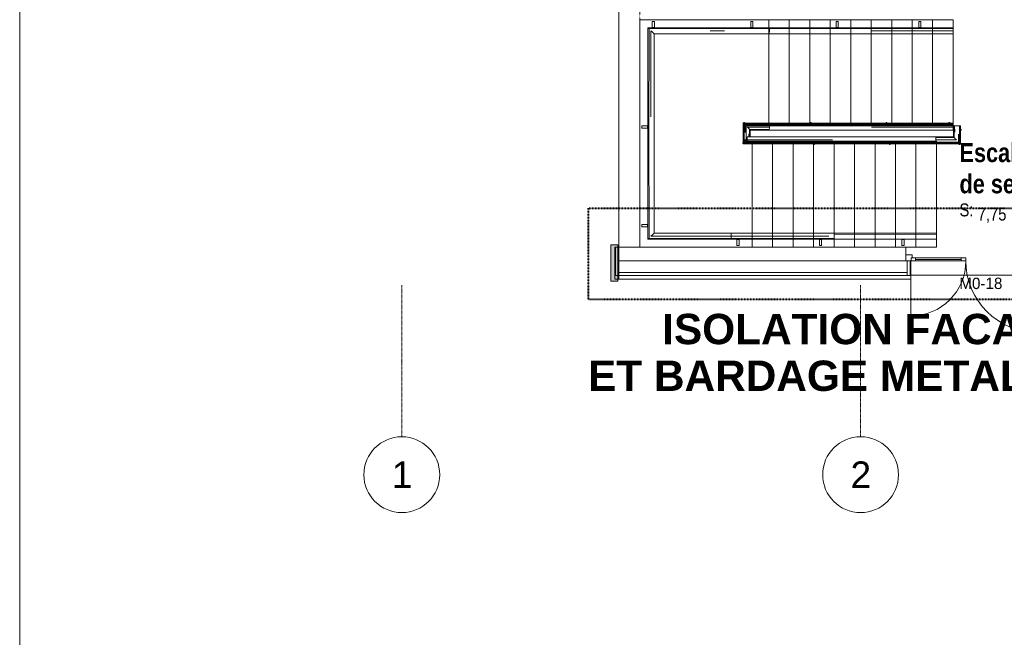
# Model space of a CAD drawing. Header units: millimetres. Extents: x -4899 to 185390, y -66936 to 47814.
# Tile 4 of 37: x -4899 to 8085, y -34190 to -26050. Entities that reach past the tile are written whole.
import ezdxf

# ---------------------------------------------------------------- set-up
doc = ezdxf.new("R2010")
doc.units = ezdxf.units.MM
doc.header["$MEASUREMENT"] = 0
doc.set_wipeout_variables(frame=1)
for name, pattern in [('Points tirets', [6.702778, 3.527778, -1.763889, 0, -1.411111]), ('Tirets', [4.586109, 2.822222, -1.763887]), ('Traits', [5.644444, 2.822222, -2.822222]), ('Wipeout_Contour', [1000, 0, -1000])]:
    doc.linetypes.add(name, pattern=pattern)
for name, color, linetype in [('0._Rdch_1_0', 7, 'Continuous'), ('0._Rdch_1_00-00 nomenclature fenetres amphi 300', 7, 'Continuous'), ('0._Rdch_1_02-01 File _ Axe.Construction', 7, 'Continuous'), ('0._Rdch_1_02-04 Mur.Construction', 7, 'Continuous'), ('0._Rdch_1_06-03 Texte 1000ème 500ème.Texte', 7, 'Continuous'), ('0._Rdch_1_08-01 2D Dessin général.2D', 7, 'Continuous'), ('0._Rdch_1_08-01 contour hachures', 7, 'Continuous'), ('0._Rdch_1_A-AREA-____-OTLN.Modèle IFC', 7, 'Continuous'), ('0._Rdch_1_A-FLOR-HRAL-OTLN.Modèle IFC', 7, 'Continuous'), ('0._Rdch_1_A-WALL-____-OTLN.Modèle IFC', 7, 'Continuous'), ('0._Rdch_1_Portes ARCHICAD', 7, 'Continuous'), ('0._Rdch_1_S-STRS-____-OTLN.Modèle IFC', 7, 'Continuous')]:
    doc.layers.add(name, color=color, linetype=linetype)
doc.styles.add('STYLE_GENERE_1', font='ARIALNB.TTF')
doc.styles.add('STYLE_GENERE_2', font='txt')
doc.styles.add('STYLE_GENERE_3', font='arialbd.ttf')
doc.styles.add('STYLE_GENERE_4', font='ARIALN.TTF')
doc.styles.add('STYLE_GENERE_5', font='arial.ttf')

msp = doc.modelspace()

# ---------------------------------------------------------------- wipeouts: each hides what was drawn before it
at = {"color": 254, "linetype": 'Wipeout_Contour', "lineweight": 0, "ltscale": 414708.178128}
msp.add_wipeout([(101003, 15164), (-4899, 15164), (-4899, -66936), (101000, -66936), (101003, -39236)], dxfattribs=at).dxf.layer = '0._Rdch_1_0'

# ---------------------------------------------------------------- next in the draw order: linework, layer by layer
at = {"layer": '0._Rdch_1_02-01 File _ Axe.Construction', "color": 7, "linetype": 'Points tirets', "lineweight": 5}
for p, q in [((140, -30547), (140, -29547)), ((6190, -30547), (6190, -29547)), ((140, -30547), (140, -31547)), ((6190, -30547), (6190, -31547))]:
    msp.add_line(p, q, dxfattribs=at)
at = {"layer": '0._Rdch_1_02-01 File _ Axe.Construction', "color": 7, "linetype": 'Continuous', "lineweight": 9}
for centre in [(140, -32047), (6190, -32047)]:
    msp.add_circle(centre, 500, dxfattribs=at)
at = {"layer": '0._Rdch_1_02-01 File _ Axe.Construction', "color": 7, "linetype": 'Points tirets', "lineweight": 5}
for p in [(140, -30547), (140, -30547), (6190, -30547), (6190, -30547)]:
    msp.add_point(p, dxfattribs=at)
at = {"layer": '0._Rdch_1_02-04 Mur.Construction', "color": 7, "linetype": 'Continuous', "lineweight": 20}
msp.add_line((6788, -29150), (6788, -29050), dxfattribs=at)
at = {"layer": '0._Rdch_1_A-FLOR-HRAL-OTLN.Modèle IFC', "color": 7, "linetype": 'Continuous', "lineweight": 18}
for p, q in [((3441, -26151), (3441, -26075)), ((3441, -26075), (3471, -26075)), ((3471, -26075), (3471, -26151)), ((4741, -26151), (4741, -26075)), ((4741, -26075), (4771, -26075)), ((4771, -26075), (4771, -26151)), ((5866, -26151), (5866, -26075)), ((5866, -26075), (5896, -26075)), ((5896, -26075), (5896, -26151)), ((6956, -26151), (6956, -26075)), ((6956, -26075), (6986, -26075)), ((6986, -26075), (6986, -26151)), ((3386, -26156), (3972, -26156)), ((3386, -26156), (4005, -26157)), ((3386, -26156), (3390, -26160)), ((3386, -27370), (3386, -26156)), ((3390, -26160), (3391, -26161)), ((3391, -26161), (3394, -26164)), ((3394, -26164), (3396, -26166)), ((3396, -26166), (3397, -26167)), ((3397, -26167), (3401, -26171)), ((3401, -26171), (3398, -27550)), ((4194, -26168), (3401, -26171)), ((3426, -26196), (3434, -26204)), ((3426, -27330), (3426, -26196)), ((3434, -26204), (3436, -26206)), ((3436, -26206), (3442, -26212)), ((3441, -26156), (3441, -26151)), ((3471, -26151), (3441, -26151)), ((3442, -26212), (3449, -26219)), ((3449, -26219), (3457, -26227)), ((3471, -26151), (3471, -26156)), ((3972, -26156), (4385, -26156)), ((4987, -26171), (4194, -26168)), ((4207, -26196), (4394, -26196)), ((4385, -26156), (4980, -26156)), ((4741, -26156), (4741, -26151)), ((4771, -26151), (4741, -26151)), ((4771, -26151), (4771, -26156)), ((4980, -26156), (6065, -26156)), ((4987, -26212), (4986, -26219)), ((4986, -26219), (4986, -26227)), ((4987, -26171), (6200, -26168)), ((4987, -26171), (4988, -26178)), ((4988, -26204), (4987, -26212)), ((4988, -26178), (4988, -26184)), ((4988, -26184), (4988, -26185)), ((4988, -26185), (4988, -26188)), ((4988, -26188), (4989, -26196)), ((4989, -26196), (4988, -26203)), ((4988, -26203), (4988, -26204)), ((5866, -26156), (5866, -26151)), ((5896, -26151), (5866, -26151)), ((5896, -26151), (5896, -26156)), ((6065, -26156), (6327, -26156)), ((6200, -26168), (7410, -26171)), ((6327, -26156), (7410, -26156)), ((6334, -26196), (7410, -26196)), ((6956, -26156), (6956, -26151)), ((6986, -26151), (6956, -26151)), ((6986, -26151), (6986, -26156)), ((7410, -26156), (7410, -26160)), ((7410, -26160), (7410, -26164)), ((7410, -26164), (7410, -26167)), ((7410, -26167), (7410, -26171)), ((7410, -26171), (7410, -26184)), ((7410, -26184), (7410, -26188)), ((7410, -26188), (7410, -26196)), ((7410, -26196), (7410, -26203)), ((7410, -26203), (7410, -26212)), ((7410, -26212), (7410, -26219)), ((7410, -26219), (7410, -26227)), ((3457, -26227), (3462, -26232)), ((3462, -26232), (3463, -26233)), ((3463, -26233), (3464, -26234)), ((3464, -26234), (3466, -26236)), ((4223, -26236), (3466, -26236)), ((3466, -26236), (3466, -27312)), ((4391, -26236), (4223, -26236)), ((4980, -26236), (4391, -26236)), ((6068, -26236), (4980, -26236)), ((6325, -26236), (6068, -26236)), ((7410, -26236), (6325, -26236)), ((7410, -26227), (7410, -26232)), ((7410, -26232), (7410, -26233)), ((7410, -26233), (7410, -26236)), ((3386, -27392), (3386, -27370)), ((3386, -28944), (3386, -27392)), ((3466, -27312), (3466, -27336)), ((3466, -27336), (3466, -28864)), ((3381, -27451), (3386, -27451)), ((3381, -27451), (3381, -27481)), ((3386, -27481), (3381, -27481)), ((4642, -27410), (4645, -27410)), ((4642, -27410), (4642, -27660)), ((4645, -27410), (4648, -27410)), ((4648, -27410), (4649, -27410)), ((4649, -27405), (4649, -27445)), ((4661, -27405), (4649, -27405)), ((4649, -27445), (4655, -27445)), ((4655, -27425), (4779, -27425)), ((4655, -27425), (4658, -27428)), ((4655, -27533), (4655, -27425)), ((4655, -27445), (4655, -27660)), ((4658, -27428), (4846, -27425)), ((4830, -27426), (4658, -27428)), ((4658, -27428), (4659, -27429)), ((4659, -27429), (4660, -27430)), ((4660, -27430), (4663, -27433)), ((4661, -27425), (4661, -27405)), ((4661, -27410), (4663, -27410)), ((4663, -27410), (4668, -27410)), ((4663, -27433), (4666, -27436)), ((4666, -27436), (4667, -27437)), ((4667, -27437), (4670, -27440)), ((4667, -27536), (4670, -27440)), ((4668, -27425), (4668, -27410)), ((4670, -27412), (4978, -27412)), ((4670, -27415), (4670, -27412)), ((4670, -27418), (4670, -27415)), ((4670, -27421), (4670, -27418)), ((4670, -27425), (4670, -27421)), ((4670, -27425), (4670, -27425)), ((4980, -27425), (4670, -27425)), ((4829, -27437), (4670, -27440)), ((4695, -27465), (4823, -27465)), ((4695, -27465), (4701, -27471)), ((4701, -27471), (4703, -27473)), ((4703, -27473), (4711, -27481)), ((4711, -27481), (4719, -27489)), ((4719, -27489), (4726, -27496)), ((4726, -27496), (4722, -27595)), ((4986, -27496), (4726, -27496)), ((4726, -27496), (4731, -27501)), ((4731, -27501), (4735, -27505)), ((4980, -27505), (4735, -27505)), ((4735, -27505), (4735, -27595)), ((4779, -27425), (4846, -27425)), ((4823, -27465), (4989, -27465)), ((4987, -27440), (4829, -27437)), ((4980, -27425), (4830, -27426)), ((4846, -27425), (4980, -27425)), ((4978, -27412), (5526, -27412)), ((4978, -27412), (4978, -27415)), ((4978, -27415), (4979, -27418)), ((4979, -27418), (4979, -27421)), ((4979, -27421), (4979, -27421)), ((4979, -27421), (4980, -27425)), ((5526, -27425), (4980, -27425)), ((4980, -27425), (4980, -27425)), ((4980, -27425), (6065, -27425)), ((6068, -27505), (4980, -27505)), ((4987, -27481), (4986, -27489)), ((4986, -27489), (4986, -27496)), ((4987, -27440), (6200, -27437)), ((4987, -27440), (4987, -27447)), ((4987, -27447), (4988, -27453)), ((4988, -27473), (4987, -27481)), ((4988, -27453), (4988, -27454)), ((4988, -27454), (4988, -27457)), ((4988, -27457), (4989, -27465)), ((4989, -27465), (4988, -27471)), ((4988, -27471), (4988, -27473)), ((5526, -27405), (5526, -27425)), ((5538, -27405), (5526, -27405)), ((5538, -27425), (5538, -27405)), ((5538, -27412), (6526, -27412)), ((6526, -27425), (5538, -27425)), ((6065, -27425), (6327, -27425)), ((6325, -27505), (6068, -27505)), ((6200, -27437), (7410, -27440)), ((7410, -27505), (6325, -27505)), ((6327, -27425), (7410, -27425)), ((6334, -27465), (7410, -27465)), ((6526, -27405), (6526, -27425)), ((6538, -27405), (6526, -27405)), ((6538, -27425), (6538, -27405)), ((6538, -27412), (7354, -27412)), ((7354, -27425), (6538, -27425)), ((7354, -27405), (7354, -27425)), ((7366, -27405), (7354, -27405)), ((7366, -27425), (7366, -27405)), ((7366, -27412), (7410, -27412)), ((7410, -27425), (7366, -27425)), ((7410, -27412), (7410, -27415)), ((7410, -27415), (7410, -27418)), ((7410, -27418), (7410, -27421)), ((7410, -27421), (7410, -27425)), ((7410, -27425), (7410, -27425)), ((7410, -27425), (7410, -27429)), ((7410, -27429), (7410, -27433)), ((7410, -27433), (7410, -27437)), ((7410, -27437), (7410, -27440)), ((7410, -27440), (7410, -27453)), ((7410, -27453), (7410, -27457)), ((7410, -27457), (7410, -27465)), ((7410, -27465), (7410, -27473)), ((7410, -27473), (7410, -27481)), ((7410, -27481), (7410, -27489)), ((7410, -27489), (7410, -27496)), ((7410, -27496), (7410, -27501)), ((7410, -27501), (7410, -27502)), ((7410, -27502), (7410, -27505)), ((7415, -27450), (7419, -27450)), ((7415, -27595), (7415, -27450)), ((7419, -27450), (7422, -27450)), ((7422, -27450), (7426, -27450)), ((7424, -27604), (7430, -27450)), ((7426, -27450), (7430, -27450)), ((7430, -27450), (7442, -27450)), ((7434, -27531), (7430, -27450)), ((7442, -27450), (7447, -27450)), ((7447, -27450), (7455, -27450)), ((7455, -27450), (7463, -27450)), ((7463, -27450), (7470, -27450)), ((7470, -27450), (7478, -27450)), ((7478, -27450), (7486, -27450)), ((7486, -27450), (7490, -27450)), ((7490, -27450), (7495, -27450)), ((7495, -27450), (7495, -27551)), ((7495, -27450), (7498, -27450)), ((7495, -27450), (7495, -27450)), ((7495, -27494), (7495, -27450)), ((7515, -27494), (7495, -27494)), ((7495, -27655), (7495, -27506)), ((7495, -27506), (7515, -27506)), ((7498, -27450), (7502, -27450)), ((7502, -27450), (7505, -27450)), ((7505, -27450), (7508, -27450)), ((7508, -27494), (7508, -27450)), ((7508, -27690), (7508, -27506)), ((7515, -27506), (7515, -27494)), ((3398, -27550), (3401, -28929)), ((4655, -27538), (4655, -27533)), ((4655, -27635), (4655, -27538)), ((4660, -27635), (4655, -27635)), ((4664, -27635), (4660, -27635)), ((4672, -27635), (4664, -27635)), ((4668, -27660), (4668, -27635)), ((4680, -27635), (4672, -27635)), ((4687, -27635), (4680, -27635)), ((4695, -27635), (4687, -27635)), ((4695, -27598), (4695, -27595)), ((4695, -27595), (5827, -27595)), ((4695, -27599), (4695, -27598)), ((4695, -27604), (4695, -27599)), ((4695, -27611), (4695, -27604)), ((4695, -27619), (4695, -27611)), ((4695, -27627), (4695, -27619)), ((4695, -27635), (4695, -27627)), ((4695, -27643), (4695, -27635)), ((5818, -27635), (4695, -27635)), ((4695, -27647), (4695, -27643)), ((4695, -27660), (4695, -27647)), ((4716, -27562), (4718, -27595)), ((5827, -27595), (6056, -27595)), ((6056, -27595), (7190, -27595)), ((7181, -27635), (7182, -27629)), ((7182, -27643), (7181, -27635)), ((7332, -27635), (7181, -27635)), ((7182, -27627), (7183, -27619)), ((7182, -27629), (7182, -27627)), ((7182, -27647), (7182, -27643)), ((7183, -27653), (7182, -27647)), ((7182, -27647), (7182, -27647)), ((7183, -27619), (7184, -27611)), ((7183, -27660), (7183, -27653)), ((7184, -27611), (7184, -27604)), ((7184, -27604), (7424, -27604)), ((7190, -27595), (7415, -27595)), ((7455, -27635), (7332, -27635)), ((7419, -27599), (7415, -27595)), ((7424, -27604), (7419, -27599)), ((7431, -27611), (7424, -27604)), ((7439, -27619), (7431, -27611)), ((7447, -27627), (7439, -27619)), ((7449, -27629), (7447, -27627)), ((7455, -27635), (7449, -27629)), ((7483, -27557), (7480, -27660)), ((7495, -27551), (7495, -27563)), ((7495, -27563), (7495, -27675)), ((7501, -27655), (7495, -27655)), ((7501, -27695), (7501, -27655)), ((4675, -27669), (4635, -27669)), ((4635, -27669), (4635, -27681)), ((4635, -27681), (4675, -27681)), ((4640, -27666), (4640, -27662)), ((4695, -27662), (4640, -27662)), ((4640, -27669), (4640, -27666)), ((4640, -27669), (4640, -27669)), ((4640, -27682), (4640, -27681)), ((4640, -27685), (4640, -27682)), ((4640, -27688), (4640, -27685)), ((5569, -27688), (4640, -27688)), ((4645, -27660), (4642, -27660)), ((4648, -27660), (4645, -27660)), ((4652, -27660), (4648, -27660)), ((4655, -27660), (4652, -27660)), ((4658, -27660), (4655, -27660)), ((4661, -27660), (4658, -27660)), ((4664, -27660), (4661, -27660)), ((4668, -27660), (4664, -27660)), ((4675, -27681), (4675, -27669)), ((4675, -27675), (5569, -27675)), ((4695, -27663), (4695, -27660)), ((5938, -27663), (4695, -27660)), ((4695, -27667), (4695, -27663)), ((4695, -27671), (4695, -27667)), ((4695, -27675), (4695, -27671)), ((5825, -27675), (4695, -27675)), ((5569, -27675), (5569, -27695)), ((5569, -27695), (5581, -27695)), ((5581, -27695), (5581, -27675)), ((5581, -27675), (6569, -27675)), ((6569, -27688), (5581, -27688)), ((6058, -27675), (5825, -27675)), ((7183, -27660), (5938, -27663)), ((7190, -27675), (6058, -27675)), ((6569, -27675), (6569, -27695)), ((6569, -27695), (6581, -27695)), ((6581, -27695), (6581, -27675)), ((6581, -27675), (7190, -27675)), ((7192, -27688), (6581, -27688)), ((7331, -27663), (7183, -27660)), ((7190, -27675), (7332, -27674)), ((7190, -27675), (7190, -27675)), ((7191, -27678), (7190, -27675)), ((7190, -27675), (7480, -27675)), ((7320, -27675), (7190, -27675)), ((7191, -27679), (7191, -27678)), ((7191, -27682), (7191, -27679)), ((7192, -27685), (7191, -27682)), ((7192, -27688), (7192, -27685)), ((7480, -27688), (7192, -27688)), ((7492, -27672), (7320, -27675)), ((7376, -27675), (7320, -27675)), ((7331, -27663), (7480, -27660)), ((7332, -27674), (7492, -27672)), ((7495, -27675), (7376, -27675)), ((7483, -27663), (7480, -27660)), ((7480, -27675), (7480, -27675)), ((7480, -27675), (7480, -27679)), ((7480, -27679), (7480, -27682)), ((7480, -27682), (7480, -27685)), ((7480, -27685), (7480, -27688)), ((7482, -27675), (7482, -27690)), ((7486, -27690), (7482, -27690)), ((7485, -27665), (7483, -27663)), ((7487, -27667), (7485, -27665)), ((7489, -27690), (7486, -27690)), ((7489, -27669), (7487, -27667)), ((7491, -27671), (7489, -27669)), ((7489, -27675), (7489, -27695)), ((7489, -27695), (7501, -27695)), ((7492, -27672), (7491, -27671)), ((7495, -27675), (7492, -27672)), ((7502, -27690), (7501, -27690)), ((7505, -27690), (7502, -27690)), ((7508, -27690), (7505, -27690)), ((3381, -28751), (3386, -28751)), ((3381, -28751), (3381, -28781)), ((3386, -28781), (3381, -28781)), ((3386, -28944), (3390, -28940)), ((3874, -28944), (3386, -28944)), ((3390, -28940), (3394, -28936)), ((3390, -28940), (3390, -28940)), ((3394, -28936), (3397, -28932)), ((3397, -28932), (3401, -28929)), ((3941, -28932), (3401, -28929)), ((3426, -28904), (3434, -28896)), ((3910, -28904), (3426, -28904)), ((3434, -28896), (3442, -28888)), ((3442, -28888), (3449, -28880)), ((3449, -28880), (3457, -28872)), ((3457, -28872), (3462, -28868)), ((3462, -28868), (3463, -28866)), ((3463, -28866), (3464, -28866)), ((3464, -28866), (3466, -28864)), ((3466, -28864), (4006, -28864)), ((3881, -28944), (3874, -28944)), ((4490, -28944), (3881, -28944)), ((3986, -28904), (3910, -28904)), ((3941, -28932), (4483, -28929)), ((4481, -28904), (3986, -28904)), ((4006, -28864), (4013, -28864)), ((4013, -28864), (4490, -28864)), ((4481, -28904), (4482, -28896)), ((4482, -28910), (4481, -28904)), ((5772, -28904), (4481, -28904)), ((4482, -28896), (4483, -28888)), ((4482, -28911), (4482, -28910)), ((4482, -28916), (4482, -28911)), ((4483, -28929), (4482, -28916)), ((4483, -28888), (4484, -28880)), ((4483, -28929), (5836, -28932)), ((4484, -28880), (4484, -28872)), ((4490, -28864), (5770, -28864)), ((5775, -28944), (4490, -28944)), ((4557, -28949), (4557, -28944)), ((4557, -29024), (4557, -28949)), ((4557, -28949), (4587, -28949)), ((4587, -28944), (4587, -28949)), ((4587, -28949), (4587, -29024)), ((5646, -28949), (5646, -28944)), ((5646, -29024), (5646, -28949)), ((5646, -28949), (5676, -28949)), ((5676, -28944), (5676, -28949)), ((5676, -28949), (5676, -29024)), ((5770, -28864), (5908, -28864)), ((5908, -28944), (5775, -28944)), ((7190, -28879), (5837, -28875)), ((5908, -28864), (7190, -28864)), ((7190, -28944), (5908, -28944)), ((7190, -28864), (5974, -28864)), ((6736, -28949), (6736, -28944)), ((6736, -29024), (6736, -28949)), ((6736, -28949), (6766, -28949)), ((6766, -28944), (6766, -28949)), ((6766, -28949), (6766, -29024)), ((7190, -28864), (7190, -28867)), ((7190, -28867), (7190, -28871)), ((7190, -28871), (7190, -28875)), ((7190, -28875), (7190, -28879)), ((7190, -28879), (7190, -28891)), ((7190, -28891), (7190, -28904)), ((7190, -28904), (7190, -28911)), ((7190, -28911), (7190, -28919)), ((7190, -28919), (7190, -28927)), ((7190, -28927), (7190, -28935)), ((7190, -28935), (7190, -28939)), ((7190, -28939), (7190, -28944)), ((4587, -29024), (4557, -29024)), ((5676, -29024), (5646, -29024)), ((6766, -29024), (6736, -29024))]:
    msp.add_line(p, q, dxfattribs=at)
at = {"layer": '0._Rdch_1_Portes ARCHICAD', "color": 7, "linetype": 'Continuous', "lineweight": 20}
msp.add_line((6788, -29150), (6788, -29050), dxfattribs=at)
at = {"layer": '0._Rdch_1_Portes ARCHICAD', "color": 7, "linetype": 'Continuous', "lineweight": 13}
msp.add_line((6868, -29150), (6788, -29150), dxfattribs=at)
at = {"layer": '0._Rdch_1_Portes ARCHICAD', "color": 7, "linetype": 'Continuous', "lineweight": 5}
for p, q in [((7518, -29230), (7518, -29190)), ((7518, -29190), (7578, -29190)), ((7578, -29190), (7578, -29230)), ((7578, -29230), (7518, -29230))]:
    msp.add_line(p, q, dxfattribs=at)
msp.add_arc((8520, -29230), 942, 180, 270, dxfattribs=at)
at = {"layer": '0._Rdch_1_S-STRS-____-OTLN.Modèle IFC', "color": 7, "linetype": 'Continuous', "lineweight": 18}
for p, q in [((4980, -26050), (4686, -26050)), ((5250, -26050), (4980, -26050)), ((4980, -27450), (4980, -26050)), ((5520, -26050), (5250, -26050)), ((5250, -27450), (5250, -26050)), ((5790, -26050), (5520, -26050)), ((5520, -27450), (5520, -26050)), ((6060, -26050), (5790, -26050)), ((5790, -27450), (5790, -26050)), ((6330, -26050), (6060, -26050)), ((6060, -27450), (6060, -26050)), ((6600, -26050), (6330, -26050)), ((6330, -27450), (6330, -26050)), ((6870, -26050), (6600, -26050)), ((6600, -27450), (6600, -26050)), ((7140, -26050), (6870, -26050)), ((6870, -27450), (6870, -26050)), ((7410, -26050), (7140, -26050)), ((7140, -27450), (7140, -26050)), ((7410, -27450), (7410, -26050)), ((4680, -27650), (4680, -27450)), ((4680, -27450), (4686, -27450)), ((4686, -27450), (4980, -27450)), ((4980, -27450), (5250, -27450)), ((5250, -27450), (5520, -27450)), ((5520, -27450), (5790, -27450)), ((5790, -27450), (6060, -27450)), ((6060, -27450), (6330, -27450)), ((6330, -27450), (6600, -27450)), ((6600, -27450), (6870, -27450)), ((6870, -27450), (7140, -27450)), ((7140, -27450), (7410, -27450)), ((4760, -27650), (4680, -27650)), ((4760, -27650), (4760, -29050)), ((4784, -27650), (4760, -27650)), ((5030, -27650), (4784, -27650)), ((5300, -27650), (5030, -27650)), ((5030, -27650), (5030, -29050)), ((5570, -27650), (5300, -27650)), ((5300, -27650), (5300, -29050)), ((5840, -27650), (5570, -27650)), ((5570, -27650), (5570, -29050)), ((6110, -27650), (5840, -27650)), ((5840, -27650), (5840, -29050)), ((6380, -27650), (6110, -27650)), ((6110, -27650), (6110, -29050)), ((6650, -27650), (6380, -27650)), ((6380, -27650), (6380, -29050)), ((6920, -27650), (6650, -27650)), ((6650, -27650), (6650, -29050)), ((7190, -27650), (6920, -27650)), ((6920, -27650), (6920, -29050)), ((7190, -29050), (7190, -27650)), ((4760, -29050), (4784, -29050)), ((4784, -29050), (5030, -29050)), ((5030, -29050), (5300, -29050)), ((5300, -29050), (5570, -29050)), ((5570, -29050), (5840, -29050)), ((5840, -29050), (6110, -29050)), ((6110, -29050), (6380, -29050)), ((6380, -29050), (6650, -29050)), ((6650, -29050), (6920, -29050)), ((6920, -29050), (7190, -29050))]:
    msp.add_line(p, q, dxfattribs=at)

# ---------------------------------------------------------------- next in the draw order: texts
at = {"layer": '0._Rdch_1_00-00 nomenclature fenetres amphi 300', "color": 7, "linetype": 'Continuous', "lineweight": 9, "insert": (7776, -29526), "char_height": 150, "attachment_point": 5, "style": 'STYLE_GENERE_2'}
msp.add_mtext('\\A1;M0-18', dxfattribs=at)
at = {"layer": '0._Rdch_1_02-01 File _ Axe.Construction', "color": 7, "linetype": 'Continuous', "lineweight": 9, "char_height": 350, "attachment_point": 1, "style": 'STYLE_GENERE_5'}
for s, insert in [('\\A1;\\pt0;1', (7, -31872)), ('\\A1;\\pt0;2', (6057, -31872))]:
    msp.add_mtext(s, dxfattribs=dict(at, insert=insert))
at = {"layer": '0._Rdch_1_06-03 Texte 1000ème 500ème.Texte', "color": 7, "linetype": 'Continuous', "lineweight": 9, "insert": (6336, -30492), "char_height": 400, "attachment_point": 5, "line_spacing_factor": 0.924038, "style": 'STYLE_GENERE_3'}
msp.add_mtext('\\A1;ISOLATION FACADE \\PET BARDAGE METALLIQUE', dxfattribs=at)
at = {"layer": '0._Rdch_1_A-AREA-____-OTLN.Modèle IFC', "color": 7, "linetype": 'Continuous', "lineweight": 9, "attachment_point": 1}
for s, insert, char_height, style in [('\\A1;\\pt0;Escalier', (7494, -27677), 250, 'STYLE_GENERE_1'), ('\\A1;\\pt0;de secours', (7494, -28088), 250, 'STYLE_GENERE_1'), ('\\A1;\\pt0;S: ', (7494, -28472), 170, 'STYLE_GENERE_4'), ('\\A1;\\pt0,100;7,75{\\H0.66x;\\S^  ;} m{\\H0.66x;\\S2^  ;}', (7734, -28477), 170, 'STYLE_GENERE_4')]:
    msp.add_mtext(s, dxfattribs=dict(at, insert=insert, char_height=char_height, style=style))

# ---------------------------------------------------------------- next in the draw order: wipeouts: each hides what was drawn before it
at = {"color": 254, "linetype": 'Wipeout_Contour', "lineweight": 0, "ltscale": 119653.469844}
msp.add_wipeout([(3002, -29470), (6843, -29470), (6843, -29420), (3002, -29420)], dxfattribs=at).dxf.layer = '0._Rdch_1_02-04 Mur.Construction'
at = {"color": 254, "linetype": 'Wipeout_Contour', "lineweight": 0, "ltscale": 101658.705303}
msp.add_wipeout([(3000, -21380), (3000, -29050), (3280, -29050), (3280, -21380)], dxfattribs=at).dxf.layer = '0._Rdch_1_A-WALL-____-OTLN.Modèle IFC'

# ---------------------------------------------------------------- next in the draw order: linework, layer by layer
at = {"layer": '0._Rdch_1_02-04 Mur.Construction', "color": 7, "linetype": 'Continuous', "lineweight": 20, "flags": 128}
for points in [[(6788, -29050), (3002, -29050)], [(3002, -29230), (3002, -29050)]]:
    msp.add_lwpolyline(points, dxfattribs=at)
at = {"layer": '0._Rdch_1_08-01 2D Dessin général.2D', "color": 7, "linetype": 'Continuous', "lineweight": 18}
msp.add_line((3000, -29050), (2950, -29050), dxfattribs=at)
at = {"layer": '0._Rdch_1_08-01 2D Dessin général.2D', "color": 7, "linetype": 'Continuous', "lineweight": 9}
msp.add_line((3000, -29050), (2960, -29050), dxfattribs=at)
at = {"layer": '0._Rdch_1_A-FLOR-HRAL-OTLN.Modèle IFC', "color": 7, "linetype": 'Continuous', "lineweight": 18}
for p, q in [((3305, -27451), (3381, -27451)), ((3305, -27481), (3305, -27451)), ((3381, -27481), (3305, -27481)), ((3305, -28751), (3381, -28751)), ((3305, -28781), (3305, -28751)), ((3381, -28781), (3305, -28781))]:
    msp.add_line(p, q, dxfattribs=at)
at = {"layer": '0._Rdch_1_A-WALL-____-OTLN.Modèle IFC', "color": 7, "linetype": 'Continuous', "lineweight": 20, "flags": 128}
for points in [[(3000, -21100), (3000, -29050)], [(3280, -29050), (3280, -26050)], [(3280, -29050), (3000, -29050)]]:
    msp.add_lwpolyline(points, dxfattribs=at)
at = {"layer": '0._Rdch_1_A-WALL-____-OTLN.Modèle IFC', "color": 7, "linetype": 'Tirets', "lineweight": 9, "flags": 128}
for points in [[(3000, -21100), (3000, -29050)], [(3280, -29050), (3280, -21380)], [(3000, -29050), (3280, -29050)]]:
    msp.add_lwpolyline(points, dxfattribs=at)
at = {"layer": '0._Rdch_1_S-STRS-____-OTLN.Modèle IFC', "color": 7, "linetype": 'Continuous', "lineweight": 18}
for p, q in [((4686, -26050), (3280, -26050)), ((3280, -26050), (3280, -29050)), ((3280, -29050), (4760, -29050))]:
    msp.add_line(p, q, dxfattribs=at)

# ---------------------------------------------------------------- next in the draw order: wipeouts: each hides what was drawn before it
at = {"color": 254, "linetype": 'Wipeout_Contour', "lineweight": 0, "ltscale": 119458.18813}
msp.add_wipeout([(3002, -29380), (3002, -29420), (6803, -29420), (6803, -29380)], dxfattribs=at).dxf.layer = '0._Rdch_1_02-04 Mur.Construction'

# ---------------------------------------------------------------- next in the draw order: hatches: boundary and pattern name
at = {"layer": '0._Rdch_1_08-01 2D Dessin général.2D', "linetype": 'Continuous', "lineweight": 0, "true_color": 0xffffff}
msp.add_hatch(color=7, dxfattribs=at).paths.add_polyline_path([(2896, -29016), (2896, -29497), (2990, -29497), (2990, -29016)])

# ---------------------------------------------------------------- next in the draw order: linework, layer by layer
at = {"layer": '0._Rdch_1_02-04 Mur.Construction', "color": 7, "linetype": 'Continuous', "lineweight": 20, "flags": 128}
for points in [[(3002, -29380), (3002, -29230)], [(3002, -29420), (3002, -29380)], [(3002, -29470), (3002, -29420)]]:
    msp.add_lwpolyline(points, dxfattribs=at)
at = {"layer": '0._Rdch_1_08-01 2D Dessin général.2D', "color": 7, "linetype": 'Continuous', "lineweight": 18}
for p, q in [((2950, -29470), (2950, -29050)), ((3000, -29470), (2950, -29470))]:
    msp.add_line(p, q, dxfattribs=at)
at = {"layer": '0._Rdch_1_08-01 2D Dessin général.2D', "color": 7, "linetype": 'Continuous', "lineweight": 9}
for p in [(2960, -29050), (3000, -29420)]:
    msp.add_line(p, (2960, -29420), dxfattribs=at)
at = {"layer": '0._Rdch_1_08-01 2D Dessin général.2D', "color": 255, "linetype": 'Continuous', "lineweight": 0, "flags": 128}
msp.add_lwpolyline([(2896, -29016), (2990, -29016), (2990, -29497), (2896, -29497)], close=True, dxfattribs=at)

# ---------------------------------------------------------------- next in the draw order: wipeouts: each hides what was drawn before it
at = {"color": 254, "linetype": 'Wipeout_Contour', "lineweight": 0, "ltscale": 120552.099762}
msp.add_wipeout([(6843, -29470), (6853, -29470), (6853, -29230), (6843, -29230)], dxfattribs=at).dxf.layer = '0._Rdch_1_02-04 Mur.Construction'

# ---------------------------------------------------------------- next in the draw order: linework, layer by layer
at = {"layer": '0._Rdch_1_Portes ARCHICAD', "color": 7, "linetype": 'Continuous', "lineweight": 5}
for p, q in [((6916, -29190), (6916, -29230)), ((7518, -29210), (6916, -29210))]:
    msp.add_line(p, q, dxfattribs=at)
at = {"layer": '0._Rdch_1_Portes ARCHICAD', "color": 7, "linetype": 'Continuous', "lineweight": 5, "flags": 128}
for points in [[(7518, -29210), (6916, -29210), (6916, -29190), (7518, -29190)], [(7518, -29230), (6916, -29230), (6916, -29210), (7518, -29210)]]:
    msp.add_lwpolyline(points, close=True, dxfattribs=at)

# ---------------------------------------------------------------- next in the draw order: wipeouts: each hides what was drawn before it
at = {"color": 254, "linetype": 'Wipeout_Contour', "lineweight": 0, "ltscale": 120432.021294}
msp.add_wipeout([(6803, -29420), (6843, -29420), (6843, -29230), (6803, -29230)], dxfattribs=at).dxf.layer = '0._Rdch_1_02-04 Mur.Construction'

# ---------------------------------------------------------------- next in the draw order: linework, layer by layer
at = {"layer": '0._Rdch_1_0', "color": 7, "linetype": 'Continuous', "lineweight": 9, "flags": 128}
msp.add_lwpolyline([(101003, 15164), (-4899, 15164), (-4899, -66936), (101000, -66936), (101003, -39236)], close=True, dxfattribs=at)
at = {"layer": '0._Rdch_1_02-04 Mur.Construction', "color": 7, "linetype": 'Continuous', "lineweight": 20}
for p, q in [((6788, -29230), (6788, -29150)), ((3002, -29230), (6788, -29230)), ((6853, -29230), (6788, -29230)), ((6803, -29230), (6843, -29230)), ((6803, -29380), (6803, -29230)), ((6843, -29230), (6853, -29230)), ((6853, -29230), (6853, -29470)), ((6853, -29380), (6853, -29230)), ((3002, -29380), (6803, -29380)), ((6843, -29470), (6853, -29470)), ((6853, -29420), (6853, -29380)), ((6853, -29470), (6853, -29420))]:
    msp.add_line(p, q, dxfattribs=at)
at = {"layer": '0._Rdch_1_02-04 Mur.Construction', "color": 7, "linetype": 'Continuous', "lineweight": 9}
for p, q in [((6843, -29230), (6843, -29420)), ((6843, -29420), (6843, -29230)), ((3002, -29420), (6803, -29420)), ((6803, -29420), (6803, -29380)), ((6803, -29420), (6843, -29420))]:
    msp.add_line(p, q, dxfattribs=at)
at = {"layer": '0._Rdch_1_02-04 Mur.Construction', "color": 7, "linetype": 'Continuous', "lineweight": 20, "flags": 128}
msp.add_lwpolyline([(3002, -29470), (6843, -29470)], dxfattribs=at)
at = {"layer": '0._Rdch_1_08-01 2D Dessin général.2D', "color": 7, "linetype": 'Continuous', "lineweight": 5}
msp.add_line((6853, -29230), (6853, -29955), dxfattribs=at)
at = {"layer": '0._Rdch_1_08-01 2D Dessin général.2D', "color": 7, "linetype": 'Continuous', "lineweight": 9}
msp.add_line((6846, -29418), (8527, -29418), dxfattribs=at)
at = {"layer": '0._Rdch_1_08-01 2D Dessin général.2D', "color": 7, "linetype": 'Continuous', "lineweight": 5}
msp.add_arc((6853, -29230), 725, 270, 0, dxfattribs=at)
at = {"layer": '0._Rdch_1_08-01 contour hachures', "color": 7, "linetype": 'Traits', "lineweight": 40, "flags": 128}
msp.add_lwpolyline([(2600, -28534), (12220, -28534), (12220, -29736), (2600, -29736)], close=True, dxfattribs=at)
at = {"layer": '0._Rdch_1_Portes ARCHICAD', "color": 7, "linetype": 'Continuous', "lineweight": 13}
for p, q in [((6788, -29150), (6788, -29230)), ((6856, -29230), (6856, -29190)), ((6856, -29190), (6868, -29190)), ((6868, -29190), (6868, -29150)), ((6788, -29230), (6856, -29230))]:
    msp.add_line(p, q, dxfattribs=at)
at = {"layer": '0._Rdch_1_Portes ARCHICAD', "color": 7, "linetype": 'Continuous', "lineweight": 20}
for p, q in [((6788, -29230), (6788, -29150)), ((6788, -29230), (6788, -29150)), ((6853, -29230), (6788, -29230)), ((6853, -29230), (6788, -29230)), ((6853, -29380), (6853, -29230)), ((6853, -29420), (6853, -29380)), ((6853, -29470), (6853, -29420))]:
    msp.add_line(p, q, dxfattribs=at)
at = {"layer": '0._Rdch_1_Portes ARCHICAD', "color": 7, "linetype": 'Continuous', "lineweight": 5}
for p, q in [((6856, -29190), (6916, -29190)), ((6856, -29230), (6856, -29190)), ((6916, -29230), (6856, -29230))]:
    msp.add_line(p, q, dxfattribs=at)

doc.saveas('drawing.dxf')
